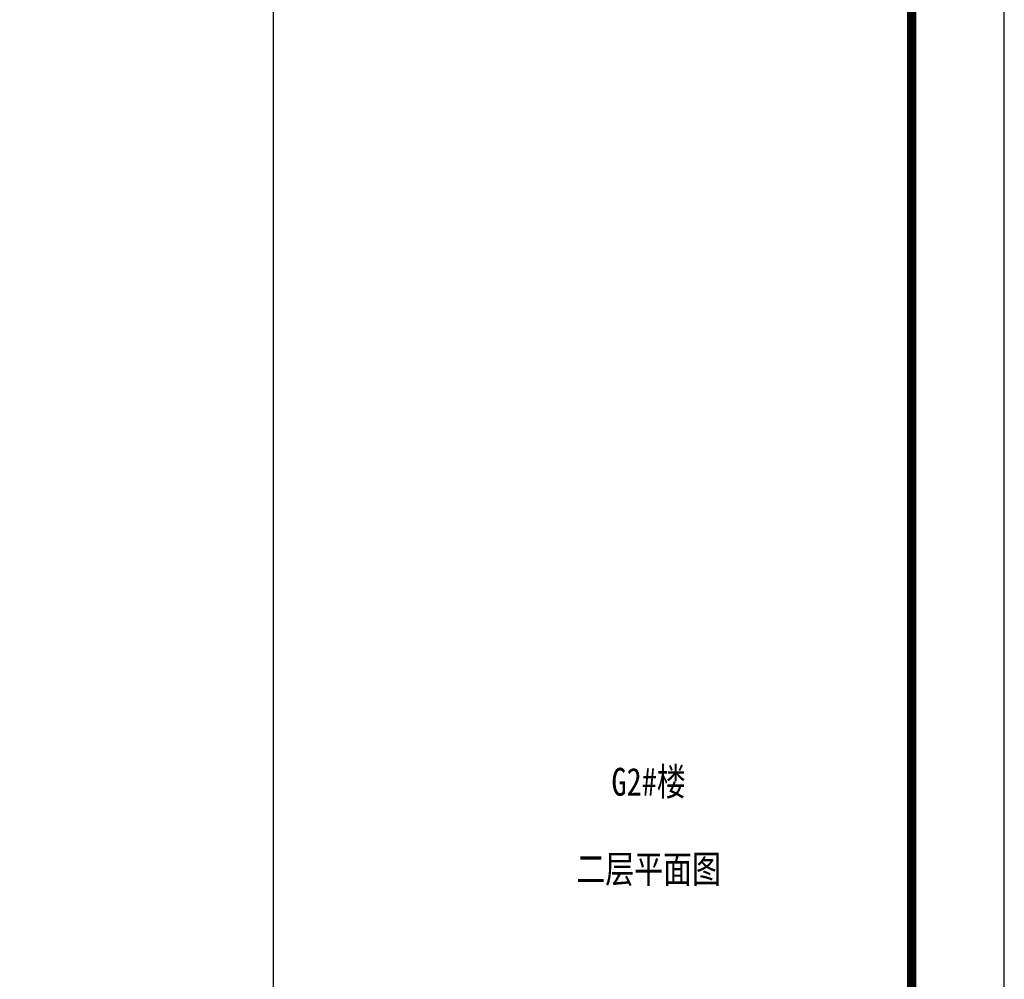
# Model space of a CAD drawing. Extents: x 447288 to 563800, y -194684 to 241749.
# Tile 87 of 91: x 553162 to 563800, y 128913 to 139280. Entities that reach past the tile are written whole.
import ezdxf
from ezdxf.enums import TextEntityAlignment as Align

# ---------------------------------------------------------------- set-up
doc = ezdxf.new("R2010")
doc.units = 0
doc.header["$LTSCALE"] = 1000
for name, color, linetype in [('C-SHEET-TEXT', 7, 'Continuous'), ('jz-g2#$0$PUB_TITLE', 4, 'Continuous'), ('PUB_DIM', 3, 'Continuous'), ('PUB_TITLE', 4, 'Continuous')]:
    doc.layers.add(name, color=color, linetype=linetype)
doc.styles.add('-宋体', font='txt', dxfattribs={"width": 0.8})

# ---------------------------------------------------------------- blocks, each defined once
blk = doc.blocks.new('jz-g2#')
at = {"layer": 'jz-g2#$0$PUB_TITLE'}
blk.add_line((555900, 176947), (555900, 119547), dxfattribs=at)
blk.add_lwpolyline([(458700, 118547), (563800, 118547), (563800, 177947), (458700, 177947)], close=True, dxfattribs=at)
at = {"layer": 'jz-g2#$0$PUB_TITLE', "const_width": 100}
blk.add_lwpolyline([(461200, 119547), (562800, 119547), (562800, 176947), (461200, 176947)], close=True, dxfattribs=at)

msp = doc.modelspace()

# ---------------------------------------------------------------- block references
at = {"layer": 'PUB_DIM'}
msp.add_blockref('jz-g2#', (0, 0), dxfattribs=at)

# ---------------------------------------------------------------- next in the draw order: linework, layer by layer
at = {"layer": 'PUB_TITLE'}
msp.add_lwpolyline([(458699.9, 118546.8), (563799.9, 118546.8), (563799.9, 177946.8), (458699.9, 177946.8)], close=True, dxfattribs=at)

# ---------------------------------------------------------------- next in the draw order: texts
at = {"layer": 'C-SHEET-TEXT', "style": '-宋体', "width": 0.8}
for s, p in [('G2#楼', (559957, 130897)), ('二层平面图', (559957, 129954.8))]:
    msp.add_text(s, height=300.42, dxfattribs=at).set_placement(p, align=Align.CENTER)

doc.saveas('drawing.dxf')
